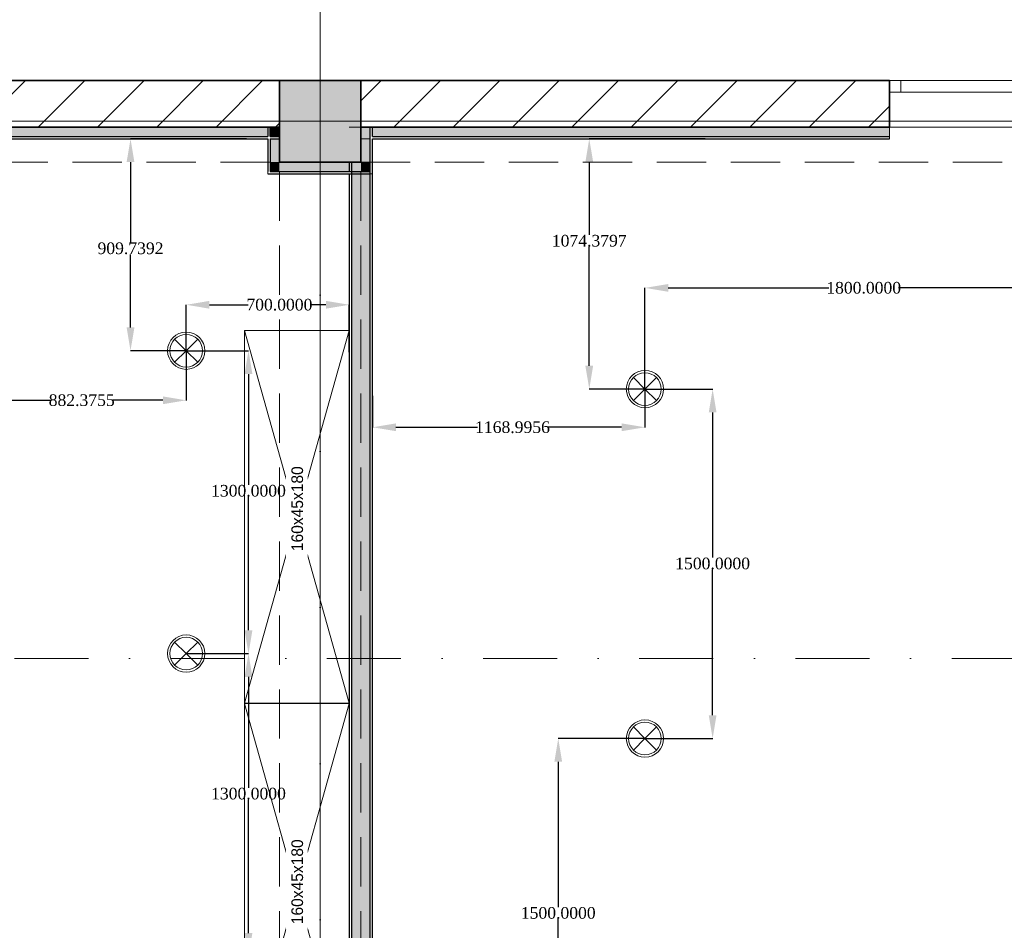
# Model space of a CAD drawing. Header units: millimetres. Extents: x 0 to 88385, y 0 to 41127.
# Tile 87 of 244: x 53942 to 58168, y 29190 to 33099. Entities that reach past the tile are written whole.
import ezdxf
from ezdxf.enums import TextEntityAlignment as Align

# ---------------------------------------------------------------- set-up
doc = ezdxf.new("R2010")
doc.units = ezdxf.units.MM
doc.header["$MEASUREMENT"] = 0
doc.set_wipeout_variables(frame=1)
for name, pattern in [('Dot & Dashed', [670.277762, 317.5, -176.388889, 0, -176.388874]), ('Hidden', [317.5, 211.666667, -105.833333]), ('Wipeout_Contour', [1000, 0, -1000])]:
    doc.linetypes.add(name, pattern=pattern)
for name, color, linetype in [('- განათება', 7, 'Continuous'), ('Marker - Section', 7, 'Continuous'), ('New_Structural - Bearing', 7, 'Continuous'), ('Structural - Bearing', 7, 'Continuous'), ('Structural - Grid', 7, 'Continuous')]:
    doc.layers.add(name, color=color, linetype=linetype)
for name, color, linetype, lineweight in [('Archicad Windows_Pen_No__1', 7, 'Continuous', 13), ('New_Annotation - Text_Pen_No__1', 7, 'Continuous', 13), ('New_Interior - Furniture _Pen_No__1', 7, 'Continuous', 13), ('New_Structural - Bearing_Pen_No__1', 7, 'Continuous', 13), ('Structural - Bearing_Pen_No__1', 7, 'Continuous', 13), ('Structural - Bearing_Pen_No__20', 1, 'Continuous', 0), ('Structural - Bearing_Pen_No__27', 7, 'Continuous', 35)]:
    doc.layers.add(name, color=color, linetype=linetype, lineweight=lineweight)
for name, color, linetype, lineweight, true_color in [('Marker - Section_Pen_No__108', 7, 'Continuous', 13, 0xfd8379), ('New_Interior - Lamp_Pen_No__77', 7, 'Continuous', 20, 0xffeb28), ('New_Structural - Bearing_Pen_No__255', 7, 'Continuous', 13, 0xe8e8e8), ('New_Structural - Bearing_Pen_No__5', 7, 'Continuous', 25, 0x40a5ff), ('New_Structural - Bearing_Pen_No__57', 7, 'Continuous', 25, 0xdcd214), ('Structural - Bearing_Pen_No__161', 7, 'Continuous', 13, 0x6a6a6a), ('Structural - Bearing_Pen_No__28', 7, 'Continuous', 35, 0xa80f02), ('Structural - Bearing_Pen_No__81', 7, 'Continuous', 20, 0x6a6a6a), ('Structural - Grid_Pen_No__81', 7, 'Continuous', 20, 0x6a6a6a)]:
    doc.layers.add(name, color=color, linetype=linetype, lineweight=lineweight, true_color=true_color)
doc.styles.add('GENERATED_STYLE_2', font='txt')
doc.styles.get("Standard").update_dxf_attribs({"font": 'sylfaen.ttf'})
doc.dimstyles.get("Standard").update_dxf_attribs({"dimtxt": 0.18, "dimasz": 0.18, "dimexe": 0.18, "dimexo": 0.0625, "dimgap": 0.09, "dimtad": 0, "dimtih": 1, "dimtoh": 1, "dimdec": 4, "dimzin": 0, "dimdsep": 46, "dimtxsty": 'Standard', "dimcen": 0.09, "dimadec": 0, "dimazin": 0, "dimtfac": 1, "dimtdec": 4, "dimtofl": 0, "dimtmove": 0, "dimatfit": 3, "dimfxl": 1, "dimtolj": 1, "dimtzin": 0, "dimarcsym": 0})
pattern_1 = [(45, (0, 0), (-127.2792, 127.2792), [])]

# ---------------------------------------------------------------- blocks, each defined once
blk = doc.blocks.new('Slab_1', base_point=(2744.3, 12903.1))
at = {"layer": 'Structural - Bearing_Pen_No__1', "color": 7, "linetype": 'Continuous', "lineweight": 13, "flags": 128}
blk.add_lwpolyline([(2744.3, 12903.1), (2744.3, 39238), (-9233.8, 39238), (-16833.8, 39238), (-23183.8, 39238), (-23183.8, 32838), (-47183.8, 32838), (-47183.8, 12903.1)], close=True, dxfattribs=at)
blk = doc.blocks.new('Horizontal Multi-Sash Window_2')
at = {"layer": 'Archicad Windows_Pen_No__1', "color": 7, "linetype": 'Continuous', "lineweight": 13}
for p, q in [((-400, 0), (400, 0)), ((-400, 0), (-350, 0)), ((-400, 0), (-400, -50)), ((-400, 0), (-400, -50)), ((-350, 0), (-350, -50)), ((-350, 0), (350, 0)), ((350, -50), (350, 0)), ((350, 0), (400, 0)), ((400, 0), (400, -50)), ((400, 0), (400, -50)), ((-350, -50), (-400, -50)), ((-400, -50), (-400, -200)), ((350, -50), (-350, -50)), ((400, -50), (350, -50)), ((400, -50), (400, -200)), ((-400, -200), (400, -200))]:
    blk.add_line(p, q, dxfattribs=at)
blk = doc.blocks.new('Wall_2', base_point=(-46833.8, 32838))
at = {"layer": 'Structural - Bearing', "linetype": 'Continuous', "lineweight": 0, "true_color": 0x000000}
h = blk.add_hatch(dxfattribs=at)
h.set_pattern_fill('MASONRY_BLOCK', color=18, style=0, pattern_type=2)
h.set_pattern_definition(pattern_1)
h.paths.add_polyline_path([(-29183.8, 32838), (-31501.5, 32838), (-31501.5, 32638), (-29183.8, 32638)])
h = blk.add_hatch(dxfattribs=at)
h.set_pattern_fill('MASONRY_BLOCK', color=18, style=0, pattern_type=2)
h.set_pattern_definition(pattern_1)
h.paths.add_polyline_path([(-28833.8, 32838), (-28833.8, 32638), (-26565.9, 32638), (-26565.9, 32838)])
at = {"layer": 'Structural - Bearing_Pen_No__27', "color": 7, "linetype": 'Continuous', "lineweight": 35}
for p, q in [((-26565.9, 32838), (-26565.9, 32788)), ((-26565.9, 32788), (-26565.9, 32638))]:
    blk.add_line(p, q, dxfattribs=at)
at = {"layer": 'Structural - Bearing_Pen_No__27', "color": 7, "linetype": 'Continuous', "lineweight": 35, "flags": 128}
for points in [[(-29183.8, 32838), (-31501.5, 32838)], [(-26565.9, 32838), (-28833.8, 32838)], [(-31501.5, 32638), (-29183.8, 32638)], [(-28833.8, 32638), (-26565.9, 32638)]]:
    blk.add_lwpolyline(points, dxfattribs=at)
at = {"layer": 'Archicad Windows_Pen_No__1', "color": 7, "linetype": 'Continuous', "lineweight": 13, "xscale": -1, "zscale": 1000}
blk.add_blockref('Horizontal Multi-Sash Window_2', (-26165.9, 32838), dxfattribs=at)
blk = doc.blocks.new('Wall_164', base_point=(-28833.8, 32838))
at = {"layer": 'New_Structural - Bearing_Pen_No__255', "linetype": 'Continuous', "lineweight": 13, "true_color": 0xe8e8e8}
for points in [[(-28793.8, 32488), (-28793.8, 32588), (-28833.8, 32588), (-28833.8, 32488)], [(-28833.8, 32488), (-28833.8, 32448), (-28793.8, 32448)], [(-28793.8, 32488), (-28833.8, 32488), (-28793.8, 32448)]]:
    blk.add_hatch(color=254, dxfattribs=at).paths.add_polyline_path(points)
at = {"layer": 'New_Structural - Bearing_Pen_No__1', "color": 7, "linetype": 'Continuous', "lineweight": 13}
blk.add_line((-28793.8, 32588), (-28833.8, 32588), dxfattribs=at)
at = {"layer": 'New_Structural - Bearing_Pen_No__1', "color": 7, "linetype": 'Continuous', "lineweight": 13, "flags": 128}
for points in [[(-28833.8, 32638), (-28793.8, 32638)], [(-28793.8, 32638), (-28783.8, 32638)], [(-28783.8, 32438), (-28793.8, 32438)]]:
    blk.add_lwpolyline(points, dxfattribs=at)
at = {"layer": 'New_Structural - Bearing_Pen_No__5', "color": 161, "linetype": 'Continuous', "lineweight": 25, "true_color": 0x40a5ff}
for p, q in [((-28793.8, 32488), (-28793.8, 32588)), ((-28793.8, 32448), (-28793.8, 32488)), ((-28833.8, 32448), (-28793.8, 32448))]:
    blk.add_line(p, q, dxfattribs=at)
at = {"layer": 'New_Structural - Bearing_Pen_No__5', "color": 161, "linetype": 'Continuous', "lineweight": 25, "true_color": 0x40a5ff, "flags": 128}
blk.add_lwpolyline([(-28783.8, 32438), (-28783.8, 32588)], dxfattribs=at)
blk = doc.blocks.new('Wall_165', base_point=(-28833.8, 32488))
at = {"layer": 'New_Structural - Bearing_Pen_No__255', "linetype": 'Continuous', "lineweight": 13, "true_color": 0xe8e8e8}
for points in [[(-29183.8, 32488), (-29223.8, 32488), (-29223.8, 32448)], [(-29183.8, 32488), (-29223.8, 32448), (-29183.8, 32448)], [(-28833.8, 32488), (-29183.8, 32488), (-29183.8, 32448), (-28833.8, 32448)]]:
    blk.add_hatch(color=254, dxfattribs=at).paths.add_polyline_path(points)
at = {"layer": 'New_Structural - Bearing_Pen_No__1', "color": 7, "linetype": 'Continuous', "lineweight": 13, "flags": 128}
blk.add_lwpolyline([(-29233.8, 32438), (-29233.8, 32448)], dxfattribs=at)
at = {"layer": 'New_Structural - Bearing_Pen_No__5', "color": 161, "linetype": 'Continuous', "lineweight": 25, "true_color": 0x40a5ff}
for p, q in [((-29223.8, 32488), (-29223.8, 32448)), ((-29223.8, 32448), (-29183.8, 32448)), ((-29183.8, 32448), (-28833.8, 32448)), ((-28833.8, 32448), (-28793.8, 32448))]:
    blk.add_line(p, q, dxfattribs=at)
at = {"layer": 'New_Structural - Bearing_Pen_No__5', "color": 161, "linetype": 'Continuous', "lineweight": 25, "true_color": 0x40a5ff, "flags": 128}
blk.add_lwpolyline([(-29233.8, 32438), (-28793.8, 32438)], dxfattribs=at)
blk = doc.blocks.new('Wall_166', base_point=(-29183.8, 32488))
at = {"layer": 'New_Structural - Bearing_Pen_No__255', "linetype": 'Continuous', "lineweight": 13, "true_color": 0xe8e8e8}
blk.add_hatch(color=254, dxfattribs=at).paths.add_polyline_path([(-29183.8, 32488), (-29183.8, 32588), (-29223.8, 32588), (-29223.8, 32488)])
at = {"layer": 'New_Structural - Bearing_Pen_No__1', "color": 7, "linetype": 'Continuous', "lineweight": 13}
blk.add_line((-29183.8, 32588), (-29223.8, 32588), dxfattribs=at)
at = {"layer": 'New_Structural - Bearing_Pen_No__1', "color": 7, "linetype": 'Continuous', "lineweight": 13, "flags": 128}
for points in [[(-29223.8, 32638), (-29233.8, 32638)], [(-29183.8, 32638), (-29223.8, 32638)]]:
    blk.add_lwpolyline(points, dxfattribs=at)
at = {"layer": 'New_Structural - Bearing_Pen_No__5', "color": 161, "linetype": 'Continuous', "lineweight": 25, "true_color": 0x40a5ff}
for p, q in [((-29233.8, 32638), (-29233.8, 32598)), ((-29223.8, 32598), (-29223.8, 32638)), ((-29223.8, 32588), (-29223.8, 32488)), ((-29223.8, 32488), (-29223.8, 32448))]:
    blk.add_line(p, q, dxfattribs=at)
at = {"layer": 'New_Structural - Bearing_Pen_No__5', "color": 161, "linetype": 'Continuous', "lineweight": 25, "true_color": 0x40a5ff, "flags": 128}
blk.add_lwpolyline([(-29233.8, 32588), (-29233.8, 32448)], dxfattribs=at)
blk = doc.blocks.new('Wall_276', base_point=(-26565.9, 32638))
at = {"layer": 'New_Structural - Bearing_Pen_No__57', "linetype": 'Continuous', "lineweight": 25, "true_color": 0xdcd214}
for points in [[(-31266.2, 32638), (-31501.5, 32638), (-31501.5, 32598), (-31266.2, 32598)], [(-31166.2, 32598), (-29233.8, 32598), (-29233.8, 32638), (-31166.2, 32638)], [(-29223.8, 32598), (-29183.8, 32598), (-29183.8, 32638), (-29223.8, 32638)], [(-28783.8, 32598), (-26565.9, 32598), (-26565.9, 32638), (-28783.8, 32638)]]:
    blk.add_hatch(color=52, dxfattribs=at).paths.add_polyline_path(points)
at = {"layer": 'New_Structural - Bearing_Pen_No__1', "color": 7, "linetype": 'Continuous', "lineweight": 13}
blk.add_line((-28783.8, 32638), (-28783.8, 32598), dxfattribs=at)
at = {"layer": 'New_Structural - Bearing_Pen_No__1', "color": 7, "linetype": 'Continuous', "lineweight": 13, "flags": 128}
for points in [[(-31501.5, 32638), (-31501.5, 32598)], [(-26565.9, 32638), (-26565.9, 32598)], [(-31501.5, 32598), (-31501.5, 32588)], [(-26565.9, 32598), (-26565.9, 32588)]]:
    blk.add_lwpolyline(points, dxfattribs=at)
at = {"layer": 'New_Structural - Bearing_Pen_No__5', "color": 161, "linetype": 'Continuous', "lineweight": 25, "true_color": 0x40a5ff}
for p, q in [((-31266.2, 32638), (-31266.2, 32598)), ((-31166.2, 32598), (-31166.2, 32638)), ((-29233.8, 32638), (-29233.8, 32598)), ((-29223.8, 32598), (-29223.8, 32638)), ((-31501.5, 32598), (-31266.2, 32598)), ((-31256.2, 32598), (-31176.2, 32598)), ((-31166.2, 32598), (-29233.8, 32598)), ((-29223.8, 32598), (-29183.8, 32598)), ((-28783.8, 32598), (-26565.9, 32598))]:
    blk.add_line(p, q, dxfattribs=at)
at = {"layer": 'New_Structural - Bearing_Pen_No__5', "color": 161, "linetype": 'Continuous', "lineweight": 25, "true_color": 0x40a5ff, "flags": 128}
for points in [[(-31266.2, 32638), (-31501.5, 32638)], [(-29233.8, 32638), (-31166.2, 32638)], [(-26565.9, 32638), (-28783.8, 32638)], [(-31501.5, 32588), (-31266.2, 32588)], [(-31256.2, 32588), (-31176.2, 32588)], [(-31166.2, 32588), (-29233.8, 32588)], [(-29223.8, 32588), (-29183.8, 32588)], [(-28783.8, 32588), (-26565.9, 32588)]]:
    blk.add_lwpolyline(points, dxfattribs=at)
blk = doc.blocks.new('Wall_279', base_point=(-28883.8, 22843.6))
at = {"layer": 'New_Structural - Bearing_Pen_No__57', "linetype": 'Continuous', "lineweight": 25, "true_color": 0xdcd214}
blk.add_hatch(color=52, dxfattribs=at).paths.add_polyline_path([(-28873.8, 32488), (-28873.8, 26838), (-28833.8, 26838), (-28833.8, 26488), (-28873.8, 26488), (-28873.8, 22943.6), (-28793.8, 22943.6), (-28793.8, 32638), (-28833.8, 32638), (-28833.8, 32488)])
at = {"layer": 'New_Structural - Bearing_Pen_No__1', "color": 7, "linetype": 'Continuous', "lineweight": 13, "flags": 128}
for points in [[(-28883.8, 32638), (-28873.8, 32638)], [(-28873.8, 32638), (-28793.8, 32638)], [(-28793.8, 32638), (-28783.8, 32638)]]:
    blk.add_lwpolyline(points, dxfattribs=at)
at = {"layer": 'New_Structural - Bearing_Pen_No__5', "color": 161, "linetype": 'Continuous', "lineweight": 25, "true_color": 0x40a5ff}
for p, q in [((-28793.8, 22943.6), (-28793.8, 32638)), ((-28873.8, 32488), (-28873.8, 26838))]:
    blk.add_line(p, q, dxfattribs=at)
at = {"layer": 'New_Structural - Bearing_Pen_No__5', "color": 161, "linetype": 'Continuous', "lineweight": 25, "true_color": 0x40a5ff, "flags": 128}
for points in [[(-28783.8, 32598), (-28783.8, 32638)], [(-28783.8, 22943.6), (-28783.8, 32588)], [(-28883.8, 32488), (-28883.8, 32448)], [(-28883.8, 32438), (-28883.8, 26888)]]:
    blk.add_lwpolyline(points, dxfattribs=at)
blk = doc.blocks.new('Column_16', base_point=(-29008.8, 32663))
at = {"layer": 'Structural - Bearing_Pen_No__161', "linetype": 'Continuous', "lineweight": 0, "true_color": 0x6a6a6a}
blk.add_hatch(color=251, dxfattribs=at).paths.add_polyline_path([(-28833.8, 32488), (-28833.8, 32838), (-29183.8, 32838), (-29183.8, 32488)])
at = {"layer": 'Structural - Bearing_Pen_No__20', "color": 1, "linetype": 'Continuous', "lineweight": 0}
for p, q in [((-29008.8, 32743), (-29008.8, 32918)), ((-29088.8, 32663), (-29263.8, 32663)), ((-28928.8, 32663), (-28753.8, 32663)), ((-29008.8, 32583), (-29008.8, 32408))]:
    blk.add_line(p, q, dxfattribs=at)
blk.add_point((-29008.8, 32663), dxfattribs=at)
at = {"layer": 'Structural - Bearing_Pen_No__28', "color": 14, "linetype": 'Continuous', "lineweight": 35, "true_color": 0xa80f02, "flags": 128}
blk.add_lwpolyline([(-28833.8, 32488), (-28833.8, 32838), (-29183.8, 32838), (-29183.8, 32488)], close=True, dxfattribs=at)
blk = doc.blocks.new('Wardrobe 01_2')
at = {"layer": 'New_Interior - Furniture _Pen_No__1', "color": 7, "linetype": 'Continuous', "lineweight": 13}
for p, q in [((1600, 0), (0, 450)), ((0, 0), (1600, 450))]:
    blk.add_line(p, q, dxfattribs=at)
at = {"layer": 'New_Interior - Furniture _Pen_No__1', "color": 7, "linetype": 'Continuous', "lineweight": 13, "flags": 128}
blk.add_lwpolyline([(0, 0), (1600, 0), (1600, 450), (0, 450)], close=True, dxfattribs=at)
blk = doc.blocks.new('Standard grid marker')
at = {"layer": 'Structural - Grid_Pen_No__81', "color": 251, "linetype": 'Continuous', "lineweight": 20, "true_color": 0x6a6a6a}
blk.add_line((1000, 0), (51328.1, 0), dxfattribs=at)
at = {"layer": 'Structural - Grid_Pen_No__81', "color": 251, "lineweight": 20, "true_color": 0x6a6a6a, "style": 'GENERATED_STYLE_2'}
for tag, p in [('AC_MarkerText_1_0', (-100, -144)), ('AC_MarkerText_1_1', (52428.1, -144))]:
    blk.add_attdef(tag, text='', height=100, rotation=180, dxfattribs=at).set_placement(p, align=Align.TOP_CENTER)
blk = doc.blocks.new('Standard grid marker_2')
at = {"layer": 'Structural - Grid_Pen_No__81', "color": 251, "linetype": 'Continuous', "lineweight": 20, "true_color": 0x6a6a6a}
blk.add_line((1000, 0), (27734.9, 0), dxfattribs=at)
at = {"layer": 'Structural - Grid_Pen_No__81', "color": 251, "lineweight": 20, "true_color": 0x6a6a6a, "style": 'GENERATED_STYLE_2'}
for tag, p in [('AC_MarkerText_1_0', (-1.5, -46.7)), ('AC_MarkerText_1_1', (28933.4, -46.7))]:
    blk.add_attdef(tag, text='', height=100, rotation=270, dxfattribs=at).set_placement(p, align=Align.TOP_CENTER)
blk = doc.blocks.new('Beam_6', base_point=(-29008.8, 14663))
at = {"layer": 'Structural - Bearing_Pen_No__81', "color": 251, "linetype": 'Dot & Dashed', "lineweight": 20, "true_color": 0x6a6a6a}
blk.add_line((-29008.8, 14663), (-29008.8, 32663), dxfattribs=at)
at = {"layer": 'Structural - Bearing_Pen_No__81', "color": 251, "linetype": 'Hidden', "lineweight": 20, "true_color": 0x6a6a6a}
for p, q in [((-29183.8, 26838), (-29183.8, 32488)), ((-28833.8, 26838), (-28833.8, 32488))]:
    blk.add_line(p, q, dxfattribs=at)
blk = doc.blocks.new('Beam_13', base_point=(-47008.8, 32663))
at = {"layer": 'Structural - Bearing_Pen_No__81', "color": 251, "linetype": 'Hidden', "lineweight": 20, "true_color": 0x6a6a6a}
for p, q in [((-47183.8, 32838), (-23183.8, 32838)), ((-34833.8, 32488), (-29183.8, 32488)), ((-28833.8, 32488), (-23183.8, 32488))]:
    blk.add_line(p, q, dxfattribs=at)
at = {"layer": 'Structural - Bearing_Pen_No__81', "color": 251, "linetype": 'Dot & Dashed', "lineweight": 20, "true_color": 0x6a6a6a}
blk.add_line((-47008.8, 32663), (991.2, 32663), dxfattribs=at)
blk = doc.blocks.new('Cutting Plane_2', base_point=(3944.3, 35559.3))
at = {"layer": 'Marker - Section_Pen_No__108', "color": 11, "linetype": 'Dot & Dashed', "lineweight": 13, "true_color": 0xfd8379}
blk.add_line((-19947.3, 30356.7), (-47933.8, 30356.7), dxfattribs=at)
blk = doc.blocks.new('Recessed Spot')
at = {"layer": 'New_Interior - Lamp_Pen_No__77', "color": 2, "linetype": 'Continuous', "lineweight": 20, "true_color": 0xffeb28}
for q in [(-49.5, 49.5), (49.5, 49.5), (-49.5, -49.5), (49.5, -49.5)]:
    blk.add_line((0, 0), q, dxfattribs=at)
at = {"layer": 'New_Interior - Lamp_Pen_No__77', "color": 2, "linetype": 'Continuous', "lineweight": 20, "true_color": 0xffeb28, "flags": 128}
blk.add_lwpolyline([(80, 0, 1), (-80, 0, 1)], format="xyb", close=True, dxfattribs=at)
at = {"layer": 'New_Interior - Lamp_Pen_No__77', "color": 2, "linetype": 'Continuous', "lineweight": 20, "true_color": 0xffeb28}
blk.add_circle((0, 0), 70, dxfattribs=at)
blk = doc.blocks.new('*D696')
at = {"layer": '- განათება', "color": 0, "lineweight": -2, "transparency": 16777216}
for p, q in [((54656.5, 31678.3), (54656.5, 31875.7)), ((54756.5, 31875.5), (54922.8, 31875.5)), ((55256.5, 31875.5), (55190.2, 31875.5)), ((55356.5, 31672.1), (55356.5, 31875.7))]:
    blk.add_line(p, q, dxfattribs=at)
at = {"layer": '- განათება', "color": 0, "transparency": 16777216}
for points in [[(54756.5, 31892.2), (54756.5, 31858.8), (54656.5, 31875.5)], [(55256.5, 31892.2), (55256.5, 31858.8), (55356.5, 31875.5)]]:
    blk.add_solid(points, dxfattribs=at)
at = {"layer": 'Defpoints', "color": 0, "transparency": 16777216}
for p in [(54656.5, 31875.5), (54656.5, 31678.2), (55356.5, 31672)]:
    blk.add_point(p, dxfattribs=at)
at = {"layer": '- განათება', "color": 0, "transparency": 16777216, "insert": (55056.5, 31875.5), "char_height": 50, "attachment_point": 5}
blk.add_mtext('\\A1;{\\fSylfaen|b0|i0|c0|p18;700.0000}', dxfattribs=at)
blk = doc.blocks.new('*D697')
at = {"layer": '- განათება', "color": 0, "lineweight": -2, "transparency": 16777216}
for p, q in [((54915.4, 32588), (54417.3, 32588)), ((54417.5, 32488), (54417.5, 32143.2)), ((54417.5, 31778.2), (54417.5, 32091.8)), ((54656.4, 31678.2), (54417.3, 31678.2))]:
    blk.add_line(p, q, dxfattribs=at)
at = {"layer": '- განათება', "color": 0, "transparency": 16777216}
for points in [[(54400.8, 32488), (54434.2, 32488), (54417.5, 32588)], [(54400.8, 31778.2), (54434.2, 31778.2), (54417.5, 31678.2)]]:
    blk.add_solid(points, dxfattribs=at)
at = {"layer": 'Defpoints', "color": 0, "transparency": 16777216}
for p in [(54915.5, 32588), (54417.5, 31678.2), (54656.5, 31678.2)]:
    blk.add_point(p, dxfattribs=at)
at = {"layer": '- განათება', "color": 0, "transparency": 16777216, "insert": (54417.5, 32117.5), "char_height": 50, "attachment_point": 5}
blk.add_mtext('\\A1;{\\fSylfaen|b0|i0|c0|p18;909.7392}', dxfattribs=at)
blk = doc.blocks.new('*D698')
at = {"layer": '- განათება', "color": 0, "lineweight": -2, "transparency": 16777216}
for p, q in [((53774.1, 31678.2), (53774.1, 31465.3)), ((54656.5, 31678.2), (54656.5, 31465.3)), ((53874.1, 31465.5), (54075.2, 31465.5)), ((54556.5, 31465.5), (54340.8, 31465.5))]:
    blk.add_line(p, q, dxfattribs=at)
at = {"layer": '- განათება', "color": 0, "transparency": 16777216}
for points in [[(53874.1, 31482.2), (53874.1, 31448.8), (53774.1, 31465.5)], [(54556.5, 31482.2), (54556.5, 31448.8), (54656.5, 31465.5)]]:
    blk.add_solid(points, dxfattribs=at)
at = {"layer": 'Defpoints', "color": 0, "transparency": 16777216}
for p in [(53774.1, 31678.2), (54656.5, 31678.2), (53774.1, 31465.5)]:
    blk.add_point(p, dxfattribs=at)
at = {"layer": '- განათება', "color": 0, "transparency": 16777216, "insert": (54208, 31465.5), "char_height": 50, "attachment_point": 5}
blk.add_mtext('\\A1;{\\fSylfaen|b0|i0|c0|p18;882.3755}', dxfattribs=at)
blk = doc.blocks.new('*D700')
at = {"layer": '- განათება', "color": 0, "lineweight": -2, "transparency": 16777216}
for p, q in [((54656.6, 31678.2), (54924.1, 31678.2)), ((54923.9, 31578.2), (54923.9, 31102.3)), ((54923.9, 30478.2), (54923.9, 31051)), ((54656.6, 30378.2), (54924.1, 30378.2))]:
    blk.add_line(p, q, dxfattribs=at)
at = {"layer": '- განათება', "color": 0, "transparency": 16777216}
for points in [[(54907.3, 31578.2), (54940.6, 31578.2), (54923.9, 31678.2)], [(54907.3, 30478.2), (54940.6, 30478.2), (54923.9, 30378.2)]]:
    blk.add_solid(points, dxfattribs=at)
at = {"layer": 'Defpoints', "color": 0, "transparency": 16777216}
for p in [(54656.5, 31678.2), (54656.5, 30378.2), (54923.9, 30378.2)]:
    blk.add_point(p, dxfattribs=at)
at = {"layer": '- განათება', "color": 0, "transparency": 16777216, "insert": (54923.9, 31076.7), "char_height": 50, "attachment_point": 5}
blk.add_mtext('\\A1;{\\fSylfaen|b0|i0|c0|p18;1300.0000}', dxfattribs=at)
blk = doc.blocks.new('*D706')
at = {"layer": '- განათება', "color": 0, "lineweight": -2, "transparency": 16777216}
for p, q in [((54656.6, 30378.2), (54924.1, 30378.2)), ((54923.9, 30278.2), (54923.9, 29802.3)), ((54923.9, 29178.2), (54923.9, 29751)), ((54656.6, 29078.2), (54924.1, 29078.2))]:
    blk.add_line(p, q, dxfattribs=at)
at = {"layer": '- განათება', "color": 0, "transparency": 16777216}
for points in [[(54907.3, 30278.2), (54940.6, 30278.2), (54923.9, 30378.2)], [(54907.3, 29178.2), (54940.6, 29178.2), (54923.9, 29078.2)]]:
    blk.add_solid(points, dxfattribs=at)
at = {"layer": 'Defpoints', "color": 0, "transparency": 16777216}
for p in [(54656.5, 30378.2), (54656.5, 29078.2), (54923.9, 29078.2)]:
    blk.add_point(p, dxfattribs=at)
at = {"layer": '- განათება', "color": 0, "transparency": 16777216, "insert": (54923.9, 29776.7), "char_height": 50, "attachment_point": 5}
blk.add_mtext('\\A1;{\\fSylfaen|b0|i0|c0|p18;1300.0000}', dxfattribs=at)
blk = doc.blocks.new('*D718')
at = {"layer": '- განათება', "color": 0, "lineweight": -2, "transparency": 16777216}
for p, q in [((56884.4, 32588), (56386.3, 32588)), ((56386.5, 32488), (56386.5, 32175.7)), ((56386.5, 31613.6), (56386.5, 32124.3)), ((56625.4, 31513.6), (56386.3, 31513.6))]:
    blk.add_line(p, q, dxfattribs=at)
at = {"layer": '- განათება', "color": 0, "transparency": 16777216}
for points in [[(56369.8, 32488), (56403.2, 32488), (56386.5, 32588)], [(56369.8, 31613.6), (56403.2, 31613.6), (56386.5, 31513.6)]]:
    blk.add_solid(points, dxfattribs=at)
at = {"layer": 'Defpoints', "color": 0, "transparency": 16777216}
for p in [(56884.5, 32588), (56386.5, 31513.6), (56625.5, 31513.6)]:
    blk.add_point(p, dxfattribs=at)
at = {"layer": '- განათება', "color": 0, "transparency": 16777216, "insert": (56386.5, 32150), "char_height": 50, "attachment_point": 5}
blk.add_mtext('\\A1;{\\fSylfaen|b0|i0|c0|p18;1074.3797}', dxfattribs=at)
blk = doc.blocks.new('*D719')
at = {"layer": '- განათება', "color": 0, "lineweight": -2, "transparency": 16777216}
for p, q in [((55456.5, 31485.3), (55456.5, 31349.4)), ((56625.5, 31513.5), (56625.5, 31349.4)), ((55556.5, 31349.6), (55907.1, 31349.6)), ((56525.5, 31349.6), (56206.9, 31349.6))]:
    blk.add_line(p, q, dxfattribs=at)
at = {"layer": '- განათება', "color": 0, "transparency": 16777216}
for points in [[(55556.5, 31366.3), (55556.5, 31333), (55456.5, 31349.6)], [(56525.5, 31366.3), (56525.5, 31333), (56625.5, 31349.6)]]:
    blk.add_solid(points, dxfattribs=at)
at = {"layer": 'Defpoints', "color": 0, "transparency": 16777216}
for p in [(55456.5, 31485.4), (56625.5, 31513.6), (56625.5, 31349.6)]:
    blk.add_point(p, dxfattribs=at)
at = {"layer": '- განათება', "color": 0, "transparency": 16777216, "insert": (56057, 31349.6), "char_height": 50, "attachment_point": 5}
blk.add_mtext('\\A1;{\\fSylfaen|b0|i0|c0|p18;1168.9956}', dxfattribs=at)
blk = doc.blocks.new('*D723')
at = {"layer": '- განათება', "color": 0, "lineweight": -2, "transparency": 16777216}
for p, q in [((56625.4, 30013.6), (56253.2, 30013.6)), ((56253.4, 29913.6), (56253.4, 29290.1)), ((56253.4, 28613.6), (56253.4, 29238.9)), ((56625.4, 28513.6), (56253.2, 28513.6))]:
    blk.add_line(p, q, dxfattribs=at)
at = {"layer": '- განათება', "color": 0, "transparency": 16777216}
for points in [[(56236.7, 29913.6), (56270, 29913.6), (56253.4, 30013.6)], [(56236.7, 28613.6), (56270, 28613.6), (56253.4, 28513.6)]]:
    blk.add_solid(points, dxfattribs=at)
at = {"layer": 'Defpoints', "color": 0, "transparency": 16777216}
for p in [(56625.5, 30013.6), (56253.4, 28513.6), (56625.5, 28513.6)]:
    blk.add_point(p, dxfattribs=at)
at = {"layer": '- განათება', "color": 0, "transparency": 16777216, "insert": (56253.4, 29264.5), "char_height": 50, "attachment_point": 5}
blk.add_mtext('\\A1;{\\fSylfaen|b0|i0|c0|p18;1500.0000}', dxfattribs=at)
blk = doc.blocks.new('*D724')
at = {"layer": '- განათება', "color": 0, "lineweight": -2, "transparency": 16777216}
for p, q in [((56625.6, 31513.6), (56916.2, 31513.6)), ((56916, 31413.6), (56916, 30790.1)), ((56916, 30113.6), (56916, 30738.9)), ((56625.6, 30013.6), (56916.2, 30013.6))]:
    blk.add_line(p, q, dxfattribs=at)
at = {"layer": '- განათება', "color": 0, "transparency": 16777216}
for points in [[(56899.3, 31413.6), (56932.7, 31413.6), (56916, 31513.6)], [(56899.3, 30113.6), (56932.7, 30113.6), (56916, 30013.6)]]:
    blk.add_solid(points, dxfattribs=at)
at = {"layer": 'Defpoints', "color": 0, "transparency": 16777216}
for p in [(56625.5, 31513.6), (56625.5, 30013.6), (56916, 30013.6)]:
    blk.add_point(p, dxfattribs=at)
at = {"layer": '- განათება', "color": 0, "transparency": 16777216, "insert": (56916, 30764.5), "char_height": 50, "attachment_point": 5}
blk.add_mtext('\\A1;{\\fSylfaen|b0|i0|c0|p18;1500.0000}', dxfattribs=at)
blk = doc.blocks.new('*D725')
at = {"layer": '- განათება', "color": 0, "lineweight": -2, "transparency": 16777216}
for p, q in [((56625.5, 31513.7), (56625.5, 31948.2)), ((56725.5, 31948), (57414.6, 31948)), ((58325.5, 31948), (57713.9, 31948)), ((58425.5, 31513.7), (58425.5, 31948.2))]:
    blk.add_line(p, q, dxfattribs=at)
at = {"layer": '- განათება', "color": 0, "transparency": 16777216}
for points in [[(56725.5, 31964.7), (56725.5, 31931.3), (56625.5, 31948)], [(58325.5, 31964.7), (58325.5, 31931.3), (58425.5, 31948)]]:
    blk.add_solid(points, dxfattribs=at)
at = {"layer": 'Defpoints', "color": 0, "transparency": 16777216}
for p in [(56625.5, 31948), (56625.5, 31513.6), (58425.5, 31513.6)]:
    blk.add_point(p, dxfattribs=at)
at = {"layer": '- განათება', "color": 0, "transparency": 16777216, "insert": (57564.3, 31948), "char_height": 50, "attachment_point": 5}
blk.add_mtext('\\A1;{\\fSylfaen|b0|i0|c0|p18;1800.0000}', dxfattribs=at)

msp = doc.modelspace()

# ---------------------------------------------------------------- block references
at = {"layer": '- განათება', "color": 2, "linetype": 'Continuous', "lineweight": 20, "true_color": 0xffeb28, "zscale": 1000}
msp.add_blockref('Recessed Spot', (56625.50151, 30013.6013), dxfattribs=at)
at = {"layer": 'New_Interior - Furniture _Pen_No__1', "color": 7, "linetype": 'Continuous', "lineweight": 13, "zscale": 1000, "rotation": 270}
for p in [(54906.5059, 31764.93964), (54906.5059, 30163.38934)]:
    msp.add_blockref('Wardrobe 01_2', p, dxfattribs=at)
at = {"layer": 'New_Structural - Bearing', "color": 7, "lineweight": 35}
for name, p in [('Wall_276', (57674.41405, 32637.98097)), ('Wall_166', (55056.5059, 32487.98097)), ('Wall_279', (55356.5059, 22843.6013)), ('Wall_164', (55406.5059, 32837.98097)), ('Wall_165', (55406.5059, 32487.98097))]:
    msp.add_blockref(name, p, dxfattribs=at)
at = {"layer": 'Structural - Bearing', "color": 7, "linetype": 'Continuous', "lineweight": 13}
msp.add_blockref('Slab_1', (86984.57817, 12903.05519), dxfattribs=at)
at = {"layer": 'Structural - Bearing', "color": 14, "lineweight": 35, "true_color": 0xa80f02}
msp.add_blockref('Column_16', (55231.5059, 32662.98097), dxfattribs=at)
at = {"layer": 'Structural - Bearing', "color": 251, "lineweight": 20, "true_color": 0x6a6a6a}
for name, p in [('Beam_13', (37231.5059, 32662.98097)), ('Beam_6', (55231.5059, 14662.98097))]:
    msp.add_blockref(name, p, dxfattribs=at)
at = {"layer": 'Structural - Bearing', "color": 7, "lineweight": 35}
msp.add_blockref('Wall_2', (37406.5059, 32837.98097), dxfattribs=at)
at = {"layer": 'Structural - Grid', "color": 8, "linetype": 'Continuous', "lineweight": 15, "zscale": 1000}
for name, p, rotation in [('Standard grid marker_2', (55231.5059, 11703.05519), 90), ('Standard grid marker', (88184.57817, 32662.98097), 180)]:
    msp.add_blockref(name, p, dxfattribs=dict(at, rotation=rotation))

# ---------------------------------------------------------------- dimensions: what is measured, and where the dimension line sits
at = {"layer": '- განათება', "color": 1}
dim = msp.add_linear_dim(base=(56253.35771, 28513.6013), p1=(56625.50151, 30013.6013), p2=(56625.50151, 28513.6013), angle=270, text='{\\fSylfaen|b0|i0|c0|p18;<>}', dimstyle='Standard', override={"dimtxt": 50, "dimasz": 100}, dxfattribs=at)
dim.commit()
dim.dimension.update_dxf_attribs({"geometry": '*D723', "text_midpoint": (56253.35771, 29264.5), "dimtype": 160})

# ---------------------------------------------------------------- next in the draw order: wipeouts: each hides what was drawn before it
at = {"color": 7, "linetype": 'Wipeout_Contour', "lineweight": 13, "ltscale": 212441.935779}
msp.add_wipeout([(55177.7184, 30794.66065), (55177.7184, 31205.57047), (55085.29411, 31205.57047), (55085.29411, 30794.66065)], dxfattribs=at).dxf.layer = 'New_Annotation - Text_Pen_No__1'
at = {"color": 7, "linetype": 'Wipeout_Contour', "lineweight": 13, "ltscale": 206679.974447}
msp.add_wipeout([(55177.7184, 29193.11034), (55177.7184, 29604.02016), (55085.29411, 29604.02016), (55085.29411, 29193.11034)], dxfattribs=at).dxf.layer = 'New_Annotation - Text_Pen_No__1'

# ---------------------------------------------------------------- next in the draw order: texts
at = {"layer": 'New_Annotation - Text_Pen_No__1', "color": 7, "linetype": 'Continuous', "lineweight": 13, "char_height": 50, "attachment_point": 2, "rotation": 90, "style": 'GENERATED_STYLE_2'}
for insert in [(55107.97289, 31000.11556), (55107.97289, 29398.56525)]:
    msp.add_mtext('\\A1;{\\pqc;\\fBOG 2018|b0|i0|c0|p0;\\W1.000000;1\\fBOG 2018|b0|i0|c0|p0;\\W1.000000;6\\fBOG 2018|b0|i0|c0|p0;\\W1.000000;0x45x180}', dxfattribs=dict(at, insert=insert))

# ---------------------------------------------------------------- next in the draw order: block references
at = {"layer": 'Marker - Section', "color": 11, "lineweight": 13, "true_color": 0xfd8379}
msp.add_blockref('Cutting Plane_2', (88184.57817, 35559.29591), dxfattribs=at)

# ---------------------------------------------------------------- next in the draw order: block references
at = {"layer": '- განათება', "color": 2, "linetype": 'Continuous', "lineweight": 20, "true_color": 0xffeb28, "zscale": 1000, "rotation": 89.99999999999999}
for p in [(54656.5059, 31678.24177), (54656.5059, 30378.24177)]:
    msp.add_blockref('Recessed Spot', p, dxfattribs=at)
at = {"layer": '- განათება', "color": 2, "linetype": 'Continuous', "lineweight": 20, "true_color": 0xffeb28, "zscale": 1000}
msp.add_blockref('Recessed Spot', (56625.50151, 31513.6013), dxfattribs=at)

# ---------------------------------------------------------------- next in the draw order: dimensions: what is measured, and where the dimension line sits
at = {"layer": '- განათება', "color": 1}
for base, p1, p2, angle, picture, middle in [((54417.5, 31678.24177), (54915.5, 32587.98097), (54656.5059, 31678.24177), 270, '*D697', (54417.5, 32117.5)), ((56386.49561, 31513.6013), (56884.49561, 32587.98097), (56625.50151, 31513.6013), 270, '*D718', (56386.49561, 32150)), ((56625.50151, 31948), (58425.50151, 31513.6013), (56625.50151, 31513.6013), 180, '*D725', (57564.251, 31948)), ((54656.5059, 31875.5), (55356.5059, 31672), (54656.5059, 31678.24177), 180, '*D696', (55056.5059, 31875.5)), ((53774.13039, 31465.5), (54656.5059, 31678.24177), (53774.13039, 31678.24177), 180, '*D698', (54208, 31465.5)), ((54923.92521, 30378.24177), (54656.5059, 31678.24177), (54656.5059, 30378.24177), 270, '*D700', (54923.92521, 31076.67684)), ((56916, 30013.6013), (56625.50151, 31513.6013), (56625.50151, 30013.6013), 270, '*D724', (56916, 30764.5)), ((54923.92521, 29078.24177), (54656.5059, 30378.24177), (54656.5059, 29078.24177), 270, '*D706', (54923.92521, 29776.67684))]:
    dim = msp.add_linear_dim(base=base, p1=p1, p2=p2, angle=angle, text='{\\fSylfaen|b0|i0|c0|p18;<>}', dimstyle='Standard', override={"dimtxt": 50, "dimasz": 100}, dxfattribs=at)
    dim.commit()
    dim.dimension.update_dxf_attribs({"geometry": picture, "text_midpoint": middle, "dimtype": 160})
dim = msp.add_linear_dim(base=(56625.50151, 31349.61809), p1=(55456.5059, 31485.35953), p2=(56625.50151, 31513.6013), text='{\\fSylfaen|b0|i0|c0|p18;<>}', dimstyle='Standard', override={"dimtxt": 50, "dimasz": 100}, dxfattribs=at)
dim.commit()
dim.dimension.update_dxf_attribs({"geometry": '*D719', "text_midpoint": (56057, 31349.61809), "dimtype": 160})

doc.saveas('drawing.dxf')
